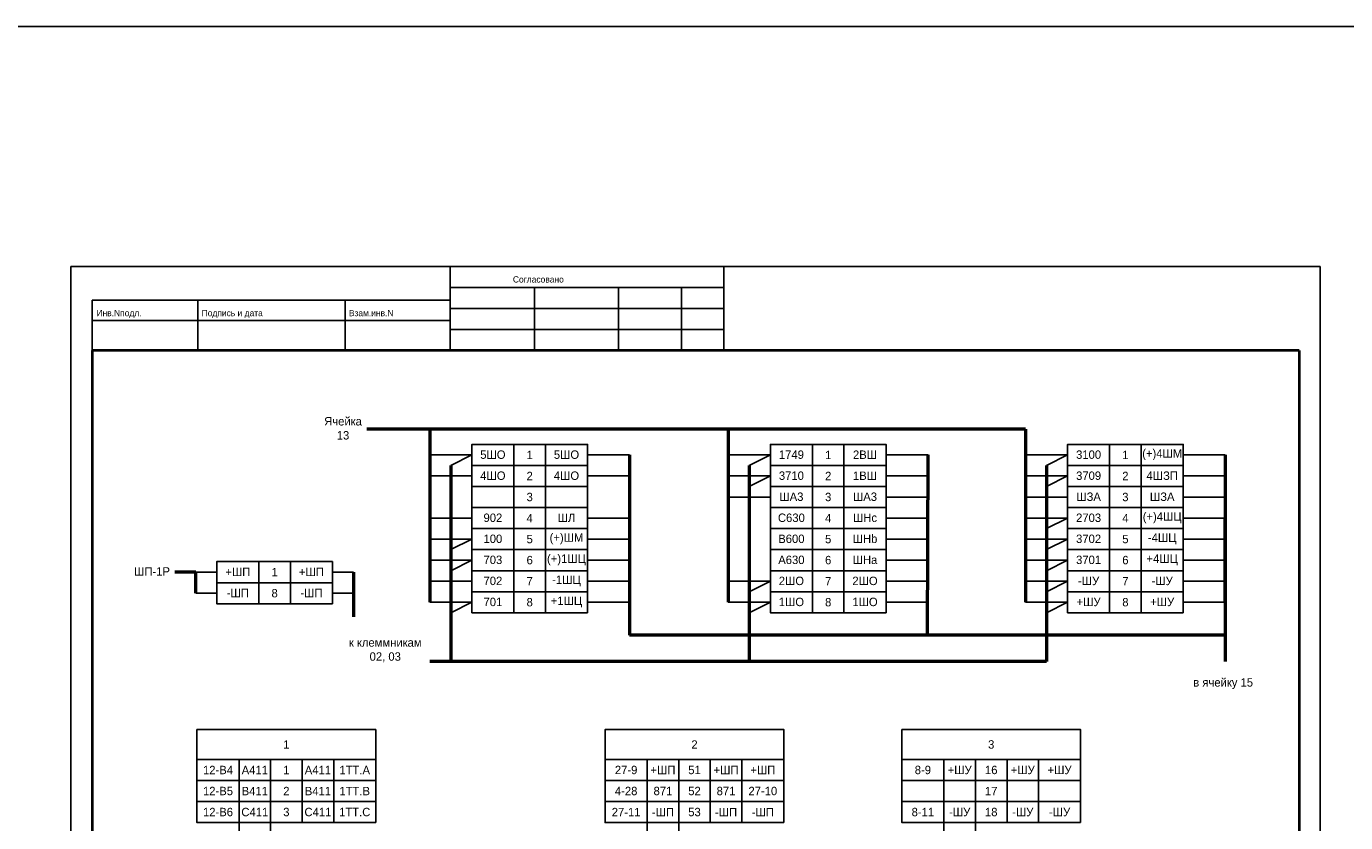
# Model space of a CAD drawing. Header units: millimetres. Extents: x 7700 to 12777, y -2533 to 2568.
# Tile 29 of 74: x 11696 to 12010, y -583 to -393. Entities that reach past the tile are written whole.
import ezdxf

# ---------------------------------------------------------------- set-up
doc = ezdxf.new("R2010")
doc.units = ezdxf.units.MM
doc.styles.add('SIMPLEX', font='txt', dxfattribs={"height": 5})

msp = doc.modelspace()

# ---------------------------------------------------------------- linework, layer by layer
for p, q in [((11706.43, -450.43), (12003.48, -450.43)), ((11706.43, -450.43), (12003.48, -450.43)), ((11706.43, -450.43), (11706.43, -870.44)), ((11796.66, -450.43), (11796.66, -470.43)), ((11861.66, -470.43), (11861.66, -450.43)), ((12003.48, -450.43), (12003.48, -870.44)), ((11796.66, -455.43), (11861.66, -455.43)), ((11816.66, -455.43), (11816.66, -470.43)), ((11836.66, -455.43), (11836.66, -470.43)), ((11851.66, -455.43), (11851.66, -470.43)), ((11711.48, -458.43), (11711.48, -470.43)), ((11711.48, -458.43), (11796.66, -458.43)), ((11736.66, -458.43), (11736.66, -470.43)), ((11771.66, -458.43), (11771.66, -470.43)), ((11796.66, -460.43), (11861.66, -460.43)), ((11711.48, -463.3), (11796.66, -463.3)), ((11796.66, -465.43), (11861.66, -465.43)), ((11801.78, -495.23), (11791.78, -495.23)), ((11801.78, -495.23), (11796.78, -497.73)), ((11829.28, -495.23), (11839.28, -495.23)), ((11872.75, -495.23), (11862.75, -495.23)), ((11872.75, -495.23), (11867.75, -497.73)), ((11900.25, -495.23), (11910.25, -495.23)), ((11943.41, -495.23), (11933.41, -495.23)), ((11943.41, -495.23), (11938.41, -497.73)), ((11970.91, -495.23), (11980.91, -495.23)), ((11801.78, -500.23), (11791.78, -500.23)), ((11829.28, -500.23), (11839.28, -500.23)), ((11872.75, -500.23), (11862.75, -500.23)), ((11872.75, -500.23), (11867.75, -502.73)), ((11900.25, -500.23), (11910.25, -500.23)), ((11943.41, -500.23), (11933.41, -500.23)), ((11943.41, -500.23), (11938.41, -502.73)), ((11970.91, -500.23), (11980.91, -500.23)), ((11872.75, -505.23), (11862.75, -505.23)), ((11900.25, -505.23), (11910.25, -505.23)), ((11943.41, -505.23), (11933.41, -505.23)), ((11970.91, -505.23), (11980.91, -505.23)), ((11801.78, -510.23), (11791.78, -510.23)), ((11829.28, -510.23), (11839.28, -510.23)), ((11900.25, -510.23), (11910.25, -510.23)), ((11943.41, -510.23), (11933.41, -510.23)), ((11943.41, -510.23), (11938.41, -512.73)), ((11970.91, -510.23), (11980.91, -510.23)), ((11801.78, -515.23), (11791.78, -515.23)), ((11801.78, -515.23), (11796.78, -517.73)), ((11829.28, -515.23), (11839.28, -515.23)), ((11900.25, -515.23), (11910.25, -515.23)), ((11943.41, -515.23), (11933.41, -515.23)), ((11943.41, -515.23), (11938.41, -517.73)), ((11970.91, -515.23), (11980.91, -515.23)), ((11801.78, -520.23), (11791.78, -520.23)), ((11801.78, -520.23), (11796.78, -522.73)), ((11829.28, -520.23), (11839.28, -520.23)), ((11900.25, -520.23), (11910.25, -520.23)), ((11943.41, -520.23), (11933.41, -520.23)), ((11943.41, -520.23), (11938.41, -522.73)), ((11970.91, -520.23), (11980.91, -520.23)), ((11741.14, -523.09), (11736.14, -523.09)), ((11773.64, -523.09), (11768.64, -523.09)), ((11801.78, -525.23), (11791.78, -525.23)), ((11829.28, -525.23), (11839.28, -525.23)), ((11872.75, -525.23), (11862.75, -525.23)), ((11872.75, -525.23), (11867.75, -527.73)), ((11900.25, -525.23), (11910.25, -525.23)), ((11943.41, -525.23), (11933.41, -525.23)), ((11943.41, -525.23), (11938.41, -527.73)), ((11970.91, -525.23), (11980.91, -525.23)), ((11741.14, -528.09), (11736.14, -528.09)), ((11773.64, -528.09), (11768.64, -528.09)), ((11801.78, -530.23), (11791.78, -530.23)), ((11801.78, -530.23), (11796.78, -532.73)), ((11829.28, -530.23), (11839.28, -530.23)), ((11872.75, -530.23), (11862.75, -530.23)), ((11872.75, -530.23), (11867.75, -532.73)), ((11900.25, -530.23), (11910.25, -530.23)), ((11943.41, -530.23), (11933.41, -530.23)), ((11943.41, -530.23), (11938.41, -532.73)), ((11970.91, -530.23), (11980.91, -530.23))]:
    msp.add_line(p, q)
at = {"lineweight": 40}
for p, q in [((11711.48, -470.43), (11711.48, -865.53)), ((11998.48, -470.43), (11998.48, -865.53))]:
    msp.add_line(p, q, dxfattribs=at)
at = {"linetype": 'Continuous', "lineweight": 40}
msp.add_line((11998.48, -470.43), (11711.48, -470.43), dxfattribs=at)
at = {"linetype": 'Continuous'}
for p, q in [((11812.48, -470.43), (11792.48, -470.43)), ((11852.48, -470.43), (11832.48, -470.43))]:
    msp.add_line(p, q, dxfattribs=at)
at = {"lineweight": 50}
for p, q in [((11933.41, -489.09), (11776.78, -489.09)), ((11791.78, -489.09), (11791.78, -530.23)), ((11862.75, -489.09), (11862.75, -530.23)), ((11933.41, -489.09), (11933.41, -530.23)), ((11839.28, -495.23), (11839.28, -538.06)), ((11910.09, -538.06), (11910.25, -495.23)), ((11980.91, -495.23), (11980.91, -544.34)), ((11796.78, -497.73), (11796.78, -544.34)), ((11867.75, -497.73), (11867.75, -544.34)), ((11938.41, -497.73), (11938.41, -544.34)), ((11980.91, -530.23), (11980.91, -510.23)), ((11736.14, -523.09), (11731.14, -523.09)), ((11736.14, -528.09), (11736.14, -523.09)), ((11773.64, -523.09), (11773.64, -533.71)), ((11980.91, -538.06), (11839.28, -538.06)), ((11938.41, -544.34), (11791.78, -544.34))]:
    msp.add_line(p, q, dxfattribs=at)
at = {"color": 2}
msp.add_lwpolyline([(7699.67, -393.4), (12299.84, -393.4), (12299.84, -952.06), (7699.67, -952.06)], close=True, dxfattribs=at)
for points in [[(11811.78, -497.73), (11801.78, -497.73), (11801.78, -492.73), (11811.78, -492.73)], [(11811.78, -497.73), (11801.78, -497.73), (11801.78, -492.73), (11811.78, -492.73)], [(11811.78, -497.73), (11819.28, -497.73), (11819.28, -492.73), (11811.78, -492.73)], [(11829.28, -497.73), (11819.28, -497.73), (11819.28, -492.73), (11829.28, -492.73)], [(11829.28, -497.73), (11819.28, -497.73), (11819.28, -492.73), (11829.28, -492.73)], [(11882.75, -497.73), (11872.75, -497.73), (11872.75, -492.73), (11882.75, -492.73)], [(11882.75, -497.73), (11872.75, -497.73), (11872.75, -492.73), (11882.75, -492.73)], [(11882.75, -497.73), (11890.25, -497.73), (11890.25, -492.73), (11882.75, -492.73)], [(11900.25, -497.73), (11890.25, -497.73), (11890.25, -492.73), (11900.25, -492.73)], [(11900.25, -497.73), (11890.25, -497.73), (11890.25, -492.73), (11900.25, -492.73)], [(11953.41, -497.73), (11943.41, -497.73), (11943.41, -492.73), (11953.41, -492.73)], [(11953.41, -497.73), (11943.41, -497.73), (11943.41, -492.73), (11953.41, -492.73)], [(11953.41, -497.73), (11960.91, -497.73), (11960.91, -492.73), (11953.41, -492.73)], [(11970.91, -497.73), (11960.91, -497.73), (11960.91, -492.73), (11970.91, -492.73)], [(11970.91, -497.73), (11960.91, -497.73), (11960.91, -492.73), (11970.91, -492.73)], [(11811.78, -502.73), (11801.78, -502.73), (11801.78, -497.73), (11811.78, -497.73)], [(11811.78, -502.73), (11801.78, -502.73), (11801.78, -497.73), (11811.78, -497.73)], [(11811.78, -502.73), (11819.28, -502.73), (11819.28, -497.73), (11811.78, -497.73)], [(11829.28, -502.73), (11819.28, -502.73), (11819.28, -497.73), (11829.28, -497.73)], [(11829.28, -502.73), (11819.28, -502.73), (11819.28, -497.73), (11829.28, -497.73)], [(11882.75, -502.73), (11872.75, -502.73), (11872.75, -497.73), (11882.75, -497.73)], [(11882.75, -502.73), (11872.75, -502.73), (11872.75, -497.73), (11882.75, -497.73)], [(11882.75, -502.73), (11890.25, -502.73), (11890.25, -497.73), (11882.75, -497.73)], [(11900.25, -502.73), (11890.25, -502.73), (11890.25, -497.73), (11900.25, -497.73)], [(11900.25, -502.73), (11890.25, -502.73), (11890.25, -497.73), (11900.25, -497.73)], [(11953.41, -502.73), (11943.41, -502.73), (11943.41, -497.73), (11953.41, -497.73)], [(11953.41, -502.73), (11943.41, -502.73), (11943.41, -497.73), (11953.41, -497.73)], [(11953.41, -502.73), (11960.91, -502.73), (11960.91, -497.73), (11953.41, -497.73)], [(11970.91, -502.73), (11960.91, -502.73), (11960.91, -497.73), (11970.91, -497.73)], [(11970.91, -502.73), (11960.91, -502.73), (11960.91, -497.73), (11970.91, -497.73)], [(11811.78, -507.73), (11801.78, -507.73), (11801.78, -502.73), (11811.78, -502.73)], [(11811.78, -507.73), (11801.78, -507.73), (11801.78, -502.73), (11811.78, -502.73)], [(11811.78, -507.73), (11819.28, -507.73), (11819.28, -502.73), (11811.78, -502.73)], [(11829.28, -507.73), (11819.28, -507.73), (11819.28, -502.73), (11829.28, -502.73)], [(11829.28, -507.73), (11819.28, -507.73), (11819.28, -502.73), (11829.28, -502.73)], [(11882.75, -507.73), (11872.75, -507.73), (11872.75, -502.73), (11882.75, -502.73)], [(11882.75, -507.73), (11872.75, -507.73), (11872.75, -502.73), (11882.75, -502.73)], [(11882.75, -507.73), (11890.25, -507.73), (11890.25, -502.73), (11882.75, -502.73)], [(11900.25, -507.73), (11890.25, -507.73), (11890.25, -502.73), (11900.25, -502.73)], [(11900.25, -507.73), (11890.25, -507.73), (11890.25, -502.73), (11900.25, -502.73)], [(11953.41, -507.73), (11943.41, -507.73), (11943.41, -502.73), (11953.41, -502.73)], [(11953.41, -507.73), (11943.41, -507.73), (11943.41, -502.73), (11953.41, -502.73)], [(11953.41, -507.73), (11960.91, -507.73), (11960.91, -502.73), (11953.41, -502.73)], [(11970.91, -507.73), (11960.91, -507.73), (11960.91, -502.73), (11970.91, -502.73)], [(11970.91, -507.73), (11960.91, -507.73), (11960.91, -502.73), (11970.91, -502.73)], [(11811.78, -512.73), (11801.78, -512.73), (11801.78, -507.73), (11811.78, -507.73)], [(11811.78, -512.73), (11801.78, -512.73), (11801.78, -507.73), (11811.78, -507.73)], [(11811.78, -512.73), (11819.28, -512.73), (11819.28, -507.73), (11811.78, -507.73)], [(11829.28, -512.73), (11819.28, -512.73), (11819.28, -507.73), (11829.28, -507.73)], [(11829.28, -512.73), (11819.28, -512.73), (11819.28, -507.73), (11829.28, -507.73)], [(11882.75, -512.73), (11872.75, -512.73), (11872.75, -507.73), (11882.75, -507.73)], [(11882.75, -512.73), (11872.75, -512.73), (11872.75, -507.73), (11882.75, -507.73)], [(11882.75, -512.73), (11890.25, -512.73), (11890.25, -507.73), (11882.75, -507.73)], [(11900.25, -512.73), (11890.25, -512.73), (11890.25, -507.73), (11900.25, -507.73)], [(11900.25, -512.73), (11890.25, -512.73), (11890.25, -507.73), (11900.25, -507.73)], [(11953.41, -512.73), (11943.41, -512.73), (11943.41, -507.73), (11953.41, -507.73)], [(11953.41, -512.73), (11943.41, -512.73), (11943.41, -507.73), (11953.41, -507.73)], [(11953.41, -512.73), (11960.91, -512.73), (11960.91, -507.73), (11953.41, -507.73)], [(11970.91, -512.73), (11960.91, -512.73), (11960.91, -507.73), (11970.91, -507.73)], [(11970.91, -512.73), (11960.91, -512.73), (11960.91, -507.73), (11970.91, -507.73)], [(11811.78, -517.73), (11801.78, -517.73), (11801.78, -512.73), (11811.78, -512.73)], [(11811.78, -517.73), (11801.78, -517.73), (11801.78, -512.73), (11811.78, -512.73)], [(11811.78, -517.73), (11819.28, -517.73), (11819.28, -512.73), (11811.78, -512.73)], [(11829.28, -517.73), (11819.28, -517.73), (11819.28, -512.73), (11829.28, -512.73)], [(11829.28, -517.73), (11819.28, -517.73), (11819.28, -512.73), (11829.28, -512.73)], [(11882.75, -517.73), (11872.75, -517.73), (11872.75, -512.73), (11882.75, -512.73)], [(11882.75, -517.73), (11872.75, -517.73), (11872.75, -512.73), (11882.75, -512.73)], [(11882.75, -517.73), (11890.25, -517.73), (11890.25, -512.73), (11882.75, -512.73)], [(11900.25, -517.73), (11890.25, -517.73), (11890.25, -512.73), (11900.25, -512.73)], [(11900.25, -517.73), (11890.25, -517.73), (11890.25, -512.73), (11900.25, -512.73)], [(11953.41, -517.73), (11943.41, -517.73), (11943.41, -512.73), (11953.41, -512.73)], [(11953.41, -517.73), (11943.41, -517.73), (11943.41, -512.73), (11953.41, -512.73)], [(11953.41, -517.73), (11960.91, -517.73), (11960.91, -512.73), (11953.41, -512.73)], [(11970.91, -517.73), (11960.91, -517.73), (11960.91, -512.73), (11970.91, -512.73)], [(11970.91, -517.73), (11960.91, -517.73), (11960.91, -512.73), (11970.91, -512.73)], [(11751.14, -525.59), (11741.14, -525.59), (11741.14, -520.59), (11751.14, -520.59)], [(11751.14, -525.59), (11741.14, -525.59), (11741.14, -520.59), (11751.14, -520.59)], [(11751.14, -525.59), (11758.64, -525.59), (11758.64, -520.59), (11751.14, -520.59)], [(11768.64, -525.59), (11758.64, -525.59), (11758.64, -520.59), (11768.64, -520.59)], [(11768.64, -525.59), (11758.64, -525.59), (11758.64, -520.59), (11768.64, -520.59)], [(11811.78, -522.73), (11801.78, -522.73), (11801.78, -517.73), (11811.78, -517.73)], [(11811.78, -522.73), (11801.78, -522.73), (11801.78, -517.73), (11811.78, -517.73)], [(11811.78, -522.73), (11819.28, -522.73), (11819.28, -517.73), (11811.78, -517.73)], [(11829.28, -522.73), (11819.28, -522.73), (11819.28, -517.73), (11829.28, -517.73)], [(11829.28, -522.73), (11819.28, -522.73), (11819.28, -517.73), (11829.28, -517.73)], [(11882.75, -522.73), (11872.75, -522.73), (11872.75, -517.73), (11882.75, -517.73)], [(11882.75, -522.73), (11872.75, -522.73), (11872.75, -517.73), (11882.75, -517.73)], [(11882.75, -522.73), (11890.25, -522.73), (11890.25, -517.73), (11882.75, -517.73)], [(11900.25, -522.73), (11890.25, -522.73), (11890.25, -517.73), (11900.25, -517.73)], [(11900.25, -522.73), (11890.25, -522.73), (11890.25, -517.73), (11900.25, -517.73)], [(11953.41, -522.73), (11943.41, -522.73), (11943.41, -517.73), (11953.41, -517.73)], [(11953.41, -522.73), (11943.41, -522.73), (11943.41, -517.73), (11953.41, -517.73)], [(11953.41, -522.73), (11960.91, -522.73), (11960.91, -517.73), (11953.41, -517.73)], [(11970.91, -522.73), (11960.91, -522.73), (11960.91, -517.73), (11970.91, -517.73)], [(11970.91, -522.73), (11960.91, -522.73), (11960.91, -517.73), (11970.91, -517.73)], [(11811.78, -527.73), (11801.78, -527.73), (11801.78, -522.73), (11811.78, -522.73)], [(11811.78, -527.73), (11801.78, -527.73), (11801.78, -522.73), (11811.78, -522.73)], [(11811.78, -527.73), (11819.28, -527.73), (11819.28, -522.73), (11811.78, -522.73)], [(11829.28, -527.73), (11819.28, -527.73), (11819.28, -522.73), (11829.28, -522.73)], [(11829.28, -527.73), (11819.28, -527.73), (11819.28, -522.73), (11829.28, -522.73)], [(11882.75, -527.73), (11872.75, -527.73), (11872.75, -522.73), (11882.75, -522.73)], [(11882.75, -527.73), (11872.75, -527.73), (11872.75, -522.73), (11882.75, -522.73)], [(11882.75, -527.73), (11890.25, -527.73), (11890.25, -522.73), (11882.75, -522.73)], [(11900.25, -527.73), (11890.25, -527.73), (11890.25, -522.73), (11900.25, -522.73)], [(11900.25, -527.73), (11890.25, -527.73), (11890.25, -522.73), (11900.25, -522.73)], [(11953.41, -527.73), (11943.41, -527.73), (11943.41, -522.73), (11953.41, -522.73)], [(11953.41, -527.73), (11943.41, -527.73), (11943.41, -522.73), (11953.41, -522.73)], [(11953.41, -527.73), (11960.91, -527.73), (11960.91, -522.73), (11953.41, -522.73)], [(11970.91, -527.73), (11960.91, -527.73), (11960.91, -522.73), (11970.91, -522.73)], [(11970.91, -527.73), (11960.91, -527.73), (11960.91, -522.73), (11970.91, -522.73)], [(11751.14, -530.59), (11741.14, -530.59), (11741.14, -525.59), (11751.14, -525.59)], [(11751.14, -530.59), (11741.14, -530.59), (11741.14, -525.59), (11751.14, -525.59)], [(11751.14, -530.59), (11758.64, -530.59), (11758.64, -525.59), (11751.14, -525.59)], [(11768.64, -530.59), (11758.64, -530.59), (11758.64, -525.59), (11768.64, -525.59)], [(11768.64, -530.59), (11758.64, -530.59), (11758.64, -525.59), (11768.64, -525.59)], [(11811.78, -532.73), (11801.78, -532.73), (11801.78, -527.73), (11811.78, -527.73)], [(11811.78, -532.73), (11801.78, -532.73), (11801.78, -527.73), (11811.78, -527.73)], [(11811.78, -532.73), (11819.28, -532.73), (11819.28, -527.73), (11811.78, -527.73)], [(11829.28, -532.73), (11819.28, -532.73), (11819.28, -527.73), (11829.28, -527.73)], [(11829.28, -532.73), (11819.28, -532.73), (11819.28, -527.73), (11829.28, -527.73)], [(11882.75, -532.73), (11872.75, -532.73), (11872.75, -527.73), (11882.75, -527.73)], [(11882.75, -532.73), (11872.75, -532.73), (11872.75, -527.73), (11882.75, -527.73)], [(11882.75, -532.73), (11890.25, -532.73), (11890.25, -527.73), (11882.75, -527.73)], [(11900.25, -532.73), (11890.25, -532.73), (11890.25, -527.73), (11900.25, -527.73)], [(11900.25, -532.73), (11890.25, -532.73), (11890.25, -527.73), (11900.25, -527.73)], [(11953.41, -532.73), (11943.41, -532.73), (11943.41, -527.73), (11953.41, -527.73)], [(11953.41, -532.73), (11943.41, -532.73), (11943.41, -527.73), (11953.41, -527.73)], [(11953.41, -532.73), (11960.91, -532.73), (11960.91, -527.73), (11953.41, -527.73)], [(11970.91, -532.73), (11960.91, -532.73), (11960.91, -527.73), (11970.91, -527.73)], [(11970.91, -532.73), (11960.91, -532.73), (11960.91, -527.73), (11970.91, -527.73)], [(11736.43, -567.6), (11778.93, -567.6), (11778.93, -560.48), (11736.43, -560.48)], [(11833.46, -567.6), (11875.96, -567.6), (11875.96, -560.48), (11833.46, -560.48)], [(11904.01, -567.6), (11946.51, -567.6), (11946.51, -560.48), (11904.01, -560.48)], [(11746.43, -572.6), (11736.43, -572.6), (11736.43, -567.6), (11746.43, -567.6)], [(11746.43, -572.6), (11753.93, -572.6), (11753.93, -567.6), (11746.43, -567.6)], [(11753.93, -572.6), (11761.43, -572.6), (11761.43, -567.6), (11753.93, -567.6)], [(11761.43, -572.6), (11768.93, -572.6), (11768.93, -567.6), (11761.43, -567.6)], [(11778.93, -572.6), (11768.93, -572.6), (11768.93, -567.6), (11778.93, -567.6)], [(11843.46, -572.6), (11833.46, -572.6), (11833.46, -567.6), (11843.46, -567.6)], [(11843.46, -572.6), (11850.96, -572.6), (11850.96, -567.6), (11843.46, -567.6)], [(11850.96, -572.6), (11858.46, -572.6), (11858.46, -567.6), (11850.96, -567.6)], [(11858.46, -572.6), (11865.96, -572.6), (11865.96, -567.6), (11858.46, -567.6)], [(11875.96, -572.6), (11865.96, -572.6), (11865.96, -567.6), (11875.96, -567.6)], [(11914.01, -572.6), (11904.01, -572.6), (11904.01, -567.6), (11914.01, -567.6)], [(11914.01, -572.6), (11921.51, -572.6), (11921.51, -567.6), (11914.01, -567.6)], [(11921.51, -572.6), (11929.01, -572.6), (11929.01, -567.6), (11921.51, -567.6)], [(11929.01, -572.6), (11936.51, -572.6), (11936.51, -567.6), (11929.01, -567.6)], [(11946.51, -572.6), (11936.51, -572.6), (11936.51, -567.6), (11946.51, -567.6)], [(11746.43, -577.6), (11736.43, -577.6), (11736.43, -572.6), (11746.43, -572.6)], [(11746.43, -577.6), (11753.93, -577.6), (11753.93, -572.6), (11746.43, -572.6)], [(11753.93, -577.6), (11761.43, -577.6), (11761.43, -572.6), (11753.93, -572.6)], [(11761.43, -577.6), (11768.93, -577.6), (11768.93, -572.6), (11761.43, -572.6)], [(11778.93, -577.6), (11768.93, -577.6), (11768.93, -572.6), (11778.93, -572.6)], [(11843.46, -577.6), (11833.46, -577.6), (11833.46, -572.6), (11843.46, -572.6)], [(11843.46, -577.6), (11850.96, -577.6), (11850.96, -572.6), (11843.46, -572.6)], [(11850.96, -577.6), (11858.46, -577.6), (11858.46, -572.6), (11850.96, -572.6)], [(11858.46, -577.6), (11865.96, -577.6), (11865.96, -572.6), (11858.46, -572.6)], [(11875.96, -577.6), (11865.96, -577.6), (11865.96, -572.6), (11875.96, -572.6)], [(11914.01, -577.6), (11904.01, -577.6), (11904.01, -572.6), (11914.01, -572.6)], [(11914.01, -577.6), (11921.51, -577.6), (11921.51, -572.6), (11914.01, -572.6)], [(11921.51, -577.6), (11929.01, -577.6), (11929.01, -572.6), (11921.51, -572.6)], [(11929.01, -577.6), (11936.51, -577.6), (11936.51, -572.6), (11929.01, -572.6)], [(11946.51, -577.6), (11936.51, -577.6), (11936.51, -572.6), (11946.51, -572.6)], [(11746.43, -582.6), (11736.43, -582.6), (11736.43, -577.6), (11746.43, -577.6)], [(11746.43, -582.6), (11753.93, -582.6), (11753.93, -577.6), (11746.43, -577.6)], [(11753.93, -582.6), (11761.43, -582.6), (11761.43, -577.6), (11753.93, -577.6)], [(11761.43, -582.6), (11768.93, -582.6), (11768.93, -577.6), (11761.43, -577.6)], [(11778.93, -582.6), (11768.93, -582.6), (11768.93, -577.6), (11778.93, -577.6)], [(11843.46, -582.6), (11833.46, -582.6), (11833.46, -577.6), (11843.46, -577.6)], [(11843.46, -582.6), (11850.96, -582.6), (11850.96, -577.6), (11843.46, -577.6)], [(11850.96, -582.6), (11858.46, -582.6), (11858.46, -577.6), (11850.96, -577.6)], [(11858.46, -582.6), (11865.96, -582.6), (11865.96, -577.6), (11858.46, -577.6)], [(11875.96, -582.6), (11865.96, -582.6), (11865.96, -577.6), (11875.96, -577.6)], [(11914.01, -582.6), (11904.01, -582.6), (11904.01, -577.6), (11914.01, -577.6)], [(11914.01, -582.6), (11921.51, -582.6), (11921.51, -577.6), (11914.01, -577.6)], [(11921.51, -582.6), (11929.01, -582.6), (11929.01, -577.6), (11921.51, -577.6)], [(11929.01, -582.6), (11936.51, -582.6), (11936.51, -577.6), (11929.01, -577.6)], [(11946.51, -582.6), (11936.51, -582.6), (11936.51, -577.6), (11946.51, -577.6)], [(11746.43, -587.6), (11753.93, -587.6), (11753.93, -582.6), (11746.43, -582.6)], [(11843.46, -587.6), (11850.96, -587.6), (11850.96, -582.6), (11843.46, -582.6)], [(11914.01, -587.6), (11921.51, -587.6), (11921.51, -582.6), (11914.01, -582.6)]]:
    msp.add_lwpolyline(points, close=True)

# ---------------------------------------------------------------- texts
at = {"linetype": 'Continuous', "style": 'SIMPLEX'}
for s, p in [('Согласовано', (11811.54, -454.26)), ('Инв.Nподл.', (11712.54, -462.26)), ('Подпись и дата', (11737.54, -462.26)), ('Взам.инв.N', (11772.54, -462.26))]:
    msp.add_text(s, height=1.5, dxfattribs=at).set_placement(p)
at = {"char_height": 2, "attachment_point": 5, "style": 'SIMPLEX'}
for s, insert, width, rotation in [('Ячейка 13', (11771.15, -488.91), 9.9995, 0.0001), ('5ШО', (11806.78, -495.17), 9.9995, 0), ('5ШО', (11824.28, -495.17), 9.9995, 0), ('1749', (11877.75, -495.17), 9.9995, 0), ('2ВШ', (11895.25, -495.17), 9.9995, 0), ('3100', (11948.41, -495.17), 9.9995, 0), ('(+)4ШМ', (11965.91, -495.17), 9.9995, 0), ('4ШО', (11806.78, -500.17), 9.9995, 0), ('4ШО', (11824.28, -500.17), 9.9995, 0), ('3710', (11877.75, -500.17), 9.9995, 0), ('1ВШ', (11895.25, -500.17), 9.9995, 0), ('3709', (11948.41, -500.17), 9.9995, 0), ('4ШЗП', (11965.91, -500.17), 9.9995, 0), ('ША3', (11877.75, -505.17), 9.9995, 0), ('ША3', (11895.25, -505.17), 9.9995, 0), ('ШЗА', (11948.41, -505.17), 9.9995, 0), ('ШЗА', (11965.91, -505.17), 9.9995, 0), ('902', (11806.78, -510.17), 9.9995, 0), ('ШЛ', (11824.28, -510.17), 9.9995, 0), ('C630', (11877.75, -510.17), 9.9995, 0), ('ШНс', (11895.25, -510.17), 9.9995, 0), ('2703', (11948.41, -510.17), 9.9995, 0), ('(+)4ШЦ', (11965.91, -510.17), 9.9995, 0), ('100', (11806.78, -515.17), 9.9995, 0), ('(+)ШМ', (11824.28, -515.17), 9.9995, 0), ('B600', (11877.75, -515.17), 9.9995, 0), ('ШНb', (11895.25, -515.17), 9.9995, 0), ('3702', (11948.41, -515.17), 9.9995, 0), ('-4ШЦ', (11965.91, -515.17), 9.9995, 0), ('703', (11806.78, -520.17), 9.9995, 0), ('(+)1ШЦ', (11824.28, -520.17), 9.9995, 0), ('A630', (11877.75, -520.17), 9.9995, 0), ('ШНa', (11895.25, -520.17), 9.9995, 0), ('3701', (11948.41, -520.17), 9.9995, 0), ('+4ШЦ', (11965.91, -520.17), 9.9995, 0), ('ШП-1Р', (11725.74, -522.91), 9.9995, 0.0001), ('+ШП', (11746.14, -523.03), 9.9995, 0), ('+ШП', (11763.64, -523.03), 9.9995, 0), ('-ШП', (11746.14, -528.03), 9.9995, 0), ('-ШП', (11763.64, -528.03), 9.9995, 0), ('702', (11806.78, -525.17), 9.9995, 0), ('-1ШЦ', (11824.28, -525.17), 9.9995, 0), ('2ШО', (11877.75, -525.17), 9.9995, 0), ('2ШО', (11895.25, -525.17), 9.9995, 0), ('-ШУ', (11948.41, -525.17), 9.9995, 0), ('-ШУ', (11965.91, -525.17), 9.9995, 0), ('701', (11806.78, -530.17), 9.9995, 0), ('+1ШЦ', (11824.28, -530.17), 9.9995, 0), ('1ШО', (11877.75, -530.17), 9.9995, 0), ('1ШО', (11895.25, -530.17), 9.9995, 0), ('+ШУ', (11948.41, -530.17), 9.9995, 0), ('+ШУ', (11965.91, -530.17), 9.9995, 0), ('к клеммникам \\P02, 03', (11781.19, -541.65), 24.2261, 0), ('в ячейку 15', (11980.4, -549.58), 24.2261, 0), ('12-B4', (11741.43, -570.1), 9.9996, 0), ('A411', (11750.18, -570.1), 7.4996, 0), ('A411', (11765.18, -570.1), 7.4996, 0), ('1ТТ.A', (11773.93, -570.1), 9.9996, 0), ('27-9', (11838.46, -570.1), 9.9996, 0), ('+ШП', (11847.21, -570.1), 7.4997, 0), ('+ШП', (11862.21, -570.1), 7.4996, 0), ('+ШП', (11870.96, -570.1), 9.9996, 0), ('8-9', (11909.01, -570.1), 9.9995, 0), ('+ШУ', (11917.76, -570.1), 7.4997, 0), ('+ШУ', (11932.76, -570.1), 7.4997, 0), ('+ШУ', (11941.51, -570.1), 9.9996, 0), ('12-B5', (11741.43, -575.1), 9.9996, 0), ('B411', (11750.18, -575.1), 7.4996, 0), ('B411', (11765.18, -575.1), 7.4996, 0), ('1ТТ.B', (11773.93, -575.1), 9.9996, 0), ('4-28', (11838.46, -575.1), 9.9996, 0), ('871', (11847.21, -575.1), 7.4996, 0), ('871', (11862.21, -575.1), 7.4996, 0), ('27-10', (11870.96, -575.1), 9.9996, 0), ('12-B6', (11741.43, -580.1), 9.9995, 0), ('C411', (11750.18, -580.1), 7.4996, 0), ('С411', (11765.18, -580.1), 7.4996, 0), ('1ТТ.C', (11773.93, -580.1), 9.9996, 0), ('27-11', (11838.46, -580.1), 9.9996, 0), ('-ШП', (11847.21, -580.1), 7.4996, 0), ('-ШП', (11862.21, -580.1), 7.4996, 0), ('-ШП', (11870.96, -580.1), 9.9996, 0), ('8-11', (11909.01, -580.1), 9.9995, 0), ('-ШУ', (11917.76, -580.1), 7.4997, 0), ('-ШУ', (11932.76, -580.1), 7.4997, 0), ('-ШУ', (11941.51, -580.1), 9.9996, 0)]:
    msp.add_mtext(s, dxfattribs=dict(at, insert=insert, width=width, rotation=rotation))
for s, insert, width in [('1', (11815.53, -495.23), 9.9995), ('1', (11886.5, -495.23), 9.9995), ('1', (11957.16, -495.23), 9.9995), ('2', (11815.53, -500.23), 9.9995), ('2', (11886.5, -500.23), 9.9995), ('2', (11957.16, -500.23), 9.9995), ('3', (11815.53, -505.23), 9.9995), ('3', (11886.5, -505.23), 9.9995), ('3', (11957.16, -505.23), 9.9995), ('4', (11815.53, -510.23), 9.9995), ('4', (11886.5, -510.23), 9.9995), ('4', (11957.16, -510.23), 9.9995), ('5', (11815.53, -515.23), 9.9995), ('5', (11886.5, -515.23), 9.9995), ('5', (11957.16, -515.23), 9.9995), ('6', (11815.53, -520.23), 9.9995), ('6', (11886.5, -520.23), 9.9995), ('6', (11957.16, -520.23), 9.9995), ('1', (11754.89, -523.09), 9.9995), ('8', (11754.89, -528.09), 9.9995), ('7', (11815.53, -525.23), 9.9995), ('7', (11886.5, -525.23), 9.9995), ('7', (11957.16, -525.23), 9.9995), ('8', (11815.53, -530.23), 9.9995), ('8', (11886.5, -530.23), 9.9995), ('8', (11957.16, -530.23), 9.9995), ('1', (11757.68, -564.04), 42.4981), ('2', (11854.71, -564.04), 42.4981), ('3', (11925.26, -564.04), 42.4981), ('1', (11757.68, -570.1), 7.4997), ('51', (11854.71, -570.1), 7.4997), ('16', (11925.26, -570.1), 7.4997), ('2', (11757.68, -575.1), 7.4997), ('52', (11854.71, -575.1), 7.4997), ('17', (11925.26, -575.1), 7.4997), ('3', (11757.68, -580.1), 7.4997), ('53', (11854.71, -580.1), 7.4997), ('18', (11925.26, -580.1), 7.4997)]:
    msp.add_mtext(s, dxfattribs=dict(at, insert=insert, width=width))

doc.saveas('drawing.dxf')
